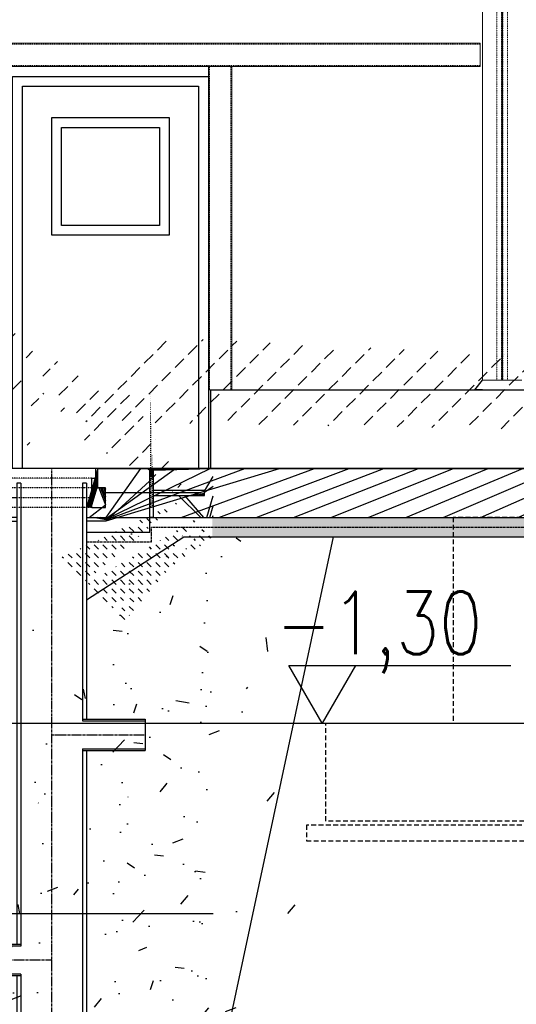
# Model space of a CAD drawing. Header units: centimetres. Extents: x 657501712 to 657529232, y 555122765 to 555182979.
# Tile 38 of 78: x 657505366 to 657505619, y 555123523 to 555124026. Entities that reach past the tile are written whole.
import ezdxf

# ---------------------------------------------------------------- set-up
doc = ezdxf.new("R2010")
doc.units = ezdxf.units.CM
doc.header["$LTSCALE"] = 0.1
for name, pattern in [('ZKZOK_PW_06_00_300$0$CENTER', [2, 1.25, -0.25, 0.25, -0.25]), ('ZKZOK_PW_06_00_300$0$DASHED', [0.75, 0.5, -0.25]), ('ZKZOK_PW_06_00_300$0$HIDDEN', [0.375, 0.25, -0.125]), ('ZKZOK_PW_06_00_300$0$STRICHLINIE', [0.75, 0.5, -0.25]), ('ZKZOK_PW_06_00_300$0$Ukryty', [7.143750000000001, 4.7625, -2.38125])]:
    doc.linetypes.add(name, pattern=pattern)
for name, color, linetype in [('xrefs', 7, 'Continuous'), ('ZKZOK_PW_06_00_300$0$A_GB_100T', 2, 'Continuous'), ('ZKZOK_PW_06_00_300$0$A_GB_101T', 1, 'Continuous'), ('ZKZOK_PW_06_00_300$0$A_GB_300L', 1, 'Continuous'), ('ZKZOK_PW_06_00_300$0$A_GB_320L', 1, 'Continuous'), ('ZKZOK_PW_06_00_300$0$S_GB_101T', 1, 'Continuous'), ('ZKZOK_PW_06_00_300$0$S_GB_300H', 9, 'Continuous'), ('ZKZOK_PW_06_00_300$0$S_GB_300L', 3, 'Continuous'), ('ZKZOK_PW_06_00_300$0$S_GB_302L', 2, 'Continuous'), ('ZKZOK_PW_06_00_300$0$S_GB_303L', 3, 'Continuous'), ('ZKZOK_PW_06_00_300$0$S_GB_309H', 9, 'Continuous'), ('ZKZOK_PW_06_00_300$0$S_GB_309L', 9, 'Continuous'), ('ZKZOK_PW_06_00_300$0$S_GB_314L', 4, 'Continuous'), ('ZKZOK_PW_06_00_300$0$S_GB_409L', 9, 'Continuous')]:
    doc.layers.add(name, color=color, linetype=linetype)
for name, color, linetype, lineweight in [('ZKZOK_PW_06_00_300$0$_ukryte_', 1, 'ZKZOK_PW_06_00_300$0$Ukryty', 9), ('ZKZOK_PW_06_00_300$0$S-BEAM', 3, 'Continuous', 9), ('ZKZOK_PW_06_00_300$0$S-COLS', 1, 'Continuous', 9)]:
    doc.layers.add(name, color=color, linetype=linetype, lineweight=lineweight)
doc.styles.add('ZKZOK_PW_06_00_300$0$ROMANS', font='romans.shx', dxfattribs={"width": 0.8})

# ---------------------------------------------------------------- blocks, each defined once
blk = doc.blocks.new('ZKZOK_PW_06_00_300$0$ODPŁYW')
at = {"color": 9}
for p, q in [((-875.8156171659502, 3893.845366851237), (-875.8156171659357, 3993.845366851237)), ((-875.8156171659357, 3993.845366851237), (-855.8156171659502, 3993.845366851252)), ((-855.8156171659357, 3893.845366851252), (-855.8156171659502, 3993.845366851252)), ((-975.9638574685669, 3893.845366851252), (-244.5728760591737, 3893.845366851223)), ((-975.9638574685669, 3893.845366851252), (-975.9638574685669, 3733.845366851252)), ((-975.9638574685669, 3884.745366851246), (-244.5728760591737, 3884.745366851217)), ((-255.5728760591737, 3893.845366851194), (-255.1705124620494, 3733.842165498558)), ((-975.9638574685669, 3742.945366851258), (-244.5728760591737, 3742.945366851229)), ((-975.9638574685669, 3733.845366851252), (-244.5728760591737, 3733.845366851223)), ((-875.8156171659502, 3733.845366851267), (-875.8156171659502, 3633.845366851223)), ((-855.8156171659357, 3733.845366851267), (-855.8156171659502, 3633.845366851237)), ((-875.8156171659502, 3633.845366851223), (-855.8156171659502, 3633.845366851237)), ((153.9361425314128, 709.7133022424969), (74.46249018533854, 3411.235558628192)), ((235.3925007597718, 3415.967547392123), (75.46249018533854, 3411.235558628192)), ((163.0361425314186, 710.6000000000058), (83.55835192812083, 3411.509965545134)), ((304.8361425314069, 710.6000000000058), (225.2966316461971, 3415.69338490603)), ((313.9361425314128, 710.6000000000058), (234.3925007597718, 3415.967547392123)), ((153.9361425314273, 370.3999999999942), (153.9361425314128, 710.6000000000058)), ((163.0361425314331, 370.3999999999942), (163.0361425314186, 710.6000000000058)), ((304.8361425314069, 370.3999999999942), (304.8361425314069, 710.6000000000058)), ((313.9361425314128, 370.3999999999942), (313.9361425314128, 710.6000000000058)), ((313.9361425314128, 690.5), (153.9361425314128, 690.5)), ((-2025.885662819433, 390.5), (-2025.885662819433, 490.5)), ((-2025.885662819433, 490.5), (-2005.885662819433, 490.5)), ((-2005.885662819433, 490.5), (-2005.885662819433, 390.5)), ((748.6989203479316, 463.0999999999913), (748.6989203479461, -37.10000000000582)), ((768.6989203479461, 463.0999999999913), (748.6989203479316, 463.0999999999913)), ((768.6989203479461, 463.0999999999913), (768.6989203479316, -37.10000000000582)), ((-2225.96385746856, 438.0000000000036), (-2275.96385746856, 438.0000000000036)), ((-2225.96385746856, 438.0000000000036), (-2225.96385746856, 418.0000000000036)), ((-2075.96385746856, 418.0000000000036), (-2225.96385746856, 418.0000000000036)), ((-2125.96385746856, 390.5000000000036), (-2125.96385746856, 410.6000000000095)), ((-2200.885662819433, 390.5), (153.9361425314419, 390.5000000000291)), ((-2200.885662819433, 370.3999999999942), (-2200.885662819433, 390.5)), ((-2200.885662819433, 370.3999999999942), (163.0361425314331, 370.3999999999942)), ((304.8361425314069, 370.4000000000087), (748.6989203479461, 370.3999999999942)), ((313.9361425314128, 390.5), (748.6989203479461, 390.4999999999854)), ((-2200.885662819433, 55.59999999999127), (-986.863857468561, 55.60000000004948)), ((-2200.885662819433, 35.5), (-2200.885662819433, 55.59999999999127)), ((-995.9638574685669, 55.60000000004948), (-995.9638574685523, -264.4999999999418)), ((-986.863857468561, 55.60000000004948), (-986.8638574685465, -264.4999999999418)), ((-845.0638574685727, 55.60000000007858), (748.6989203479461, 55.60000000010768)), ((-845.0638574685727, 55.60000000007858), (-845.0638574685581, -264.4999999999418)), ((-835.9638574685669, 55.60000000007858), (-835.9638574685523, -264.4999999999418)), ((-2075.96385746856, 8.000000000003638), (-2225.96385746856, 8.000000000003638)), ((-2225.96385746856, 8.000000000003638), (-2225.96385746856, -11.99999999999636)), ((-2200.885662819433, 35.5), (-996.9638574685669, 35.5000000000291)), ((-2025.885662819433, 35.5), (-2025.885662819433, -64.5)), ((-2005.885662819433, -64.5), (-2005.885662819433, 35.5)), ((-835.9638574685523, 35.50000000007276), (748.6989203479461, 35.5)), ((-2225.96385746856, -11.99999999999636), (-2275.96385746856, -11.99999999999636)), ((768.6989203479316, -37.10000000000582), (748.6989203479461, -37.10000000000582)), ((-2025.885662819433, -64.5), (-2005.885662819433, -64.5)), ((-995.9638574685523, -264.4999999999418), (-835.9638574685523, -264.4999999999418))]:
    blk.add_line(p, q, dxfattribs=at)
at = {"color": 9, "linetype": 'ZKZOK_PW_06_00_300$0$CENTER', "ltscale": 100}
for p, q in [((-244.5728760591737, 3812.972879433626), (-1081.919623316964, 3812.972879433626)), ((154.5011887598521, 3417.844726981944), (233.9361425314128, 710.6000000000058)), ((233.9361425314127, 213), (233.9361425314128, 710.6000000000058)), ((748.6989203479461, 213), (-2277.130012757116, 213)), ((-915.9638574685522, 213), (-915.9638574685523, -264.4999999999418))]:
    blk.add_line(p, q, dxfattribs=at)
at = {"color": 9, "linetype": 'ZKZOK_PW_06_00_300$0$STRICHLINIE'}
for p, q in [((-2225.96385746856, 8.000000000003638), (-2225.96385746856, 418.0000000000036)), ((-2175.96385746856, 8.000000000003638), (-2175.96385746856, 418.0000000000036)), ((-2125.96385746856, 8.000000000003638), (-2125.96385746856, 418.0000000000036)), ((-2075.96385746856, 8.000000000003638), (-2075.96385746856, 418.0000000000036))]:
    blk.add_line(p, q, dxfattribs=at)
at = {"color": 9}
for points in [[(-2175.96385746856, 418.0000000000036), (-2175.96385746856, 488.0000000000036), (-2075.96385746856, 488.0000000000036), (-2075.96385746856, 418.0000000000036)], [(-2175.96385746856, 8.000000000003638), (-2175.96385746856, -21.99999999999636), (-2275.96385746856, -21.99999999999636), (-2275.96385746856, 448.0000000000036), (-2175.96385746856, 448.0000000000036), (-2175.96385746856, 418.0000000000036)], [(-2075.96385746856, 8.000000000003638), (-2075.96385746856, -61.99999999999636), (-2175.96385746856, -61.99999999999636), (-2175.96385746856, 8.000000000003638)]]:
    blk.add_lwpolyline(points, dxfattribs=at)
for centre, radius, start, end in [((-246.4775375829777, 3414.943106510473), 469.8060518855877, 359.8627413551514, 89.77109634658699), ((-246.4775146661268, 3414.943257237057), 478.9058970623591, 359.8686494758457, 89.7721305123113), ((-246.4781079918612, 3414.93936363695), 318.9098970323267, 359.715842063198, 89.74531048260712), ((-246.4780587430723, 3414.939686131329), 328.0095656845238, 359.7285134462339, 89.74754023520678)]:
    blk.add_arc(centre, radius, start, end, dxfattribs=at)
at = {"color": 9, "linetype": 'ZKZOK_PW_06_00_300$0$CENTER', "ltscale": 100}
blk.add_arc((-246.4777519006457, 3414.941698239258), 398.9074985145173, 359.8075122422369, 89.76141807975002, dxfattribs=at)
blk = doc.blocks.new('wer')
at = {"layer": 'ZKZOK_PW_06_00_300$0$S_GB_300H'}
h = blk.add_hatch(dxfattribs=at)
h.set_pattern_fill('HONEY', color=251, scale=2, angle=-2.067360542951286e-14, style=0)
h.set_pattern_definition([(360, (-14761.81440925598, -8951.296025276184), (9.525000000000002, 5.499261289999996), [6.35, -12.7]), (120, (-14761.81440925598, -8951.296025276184), (-9.52499997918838, 5.499261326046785), [6.349999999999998, -12.7]), (59.99999999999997, (-14761.81440925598, -8951.296025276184), (2.081162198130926e-08, 10.99852261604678), [-12.7, 6.35])])
h.paths.add_polyline_path([(-22999.94203853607, -249.9999980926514), (-22979.94203948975, -249.9999980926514), (-22979.94203853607, -39.82310581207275), (-22999.94203948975, -39.82310390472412)])
at = {"layer": 'ZKZOK_PW_06_00_300$0$S_GB_309H'}
h = blk.add_hatch(dxfattribs=at)
h.set_pattern_fill('ANSI33', color=251, scale=20, angle=360, style=0)
h.set_pattern_definition([(44.99999999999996, (-606824.3806915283, -65723.45135498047), (-89.80256121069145, 89.80256121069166), []), (44.99999999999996, (-606734.5780916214, -65723.45135498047), (-89.80256121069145, 89.80256121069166), [63.50000000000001, -31.75])])
edge = h.paths.add_edge_path()
edge.add_line((-23103.30709648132, 1.9073486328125e-06), (-23265.0649305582, 2.026557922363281e-06))
edge.add_line((-23265.06493186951, 1.9073486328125e-06), (-23265.06493163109, -99.99999809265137))
edge.add_line((-23265.06493186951, -99.99999809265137), (-23225.06493198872, -99.99999845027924))
edge.add_line((-23225.06493186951, -99.99999809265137), (-23225.06493067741, -199.9999979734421))
edge.add_line((-23225.06492996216, -199.9999980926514), (-23295.06492948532, -199.9999974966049))
edge.add_line((-23295.06492805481, -199.9999980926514), (-23322.56492900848, -199.9999983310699))
edge.add_line((-23322.56492996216, -199.9999980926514), (-23322.56493008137, -250.0781917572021))
edge.add_line((-23322.56492996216, -250.0781908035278), (-23222.56492984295, -250.0781915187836))
edge.add_line((-23222.56492996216, -250.0781927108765), (-23222.56492912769, -270.078192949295))
edge.add_line((-23222.56492996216, -270.0781927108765), (-23322.56492984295, -270.0781939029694))
edge.add_line((-23322.56492900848, -270.0781946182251), (-23322.5649305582, -249.9997186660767))
edge.add_line((-23322.56492996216, -249.9997177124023), (-22892.74825811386, -249.9997169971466))
edge.add_arc((-22412.26593875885, 368.3499422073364), 783.0833674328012, 208.059230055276, 232.1513698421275, ccw=False)
h.paths.add_polyline_path([(-22427.27884292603, -136.9887800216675), (-22427.02197742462, -137.5868120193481), (-22426.73916625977, -138.2125520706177)], flags=16)
h.paths.add_polyline_path([(-22421.76700592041, -55.35745906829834), (-22422.06264209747, -55.98317050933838), (-22421.45354175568, -54.71677303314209)], flags=16)
h.paths.add_polyline_path([(-22422.96314811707, -57.88909244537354), (-22423.24772644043, -58.51469421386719), (-22422.6607875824, -57.24914646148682)], flags=16)
h.paths.add_polyline_path([(-22420.52756595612, -52.82419300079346), (-22420.83373451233, -53.44996547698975), (-22420.20346832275, -52.18275833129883)], flags=16)
h.paths.add_polyline_path([(-22424.11398220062, -60.41901969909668), (-22424.3869934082, -61.04446697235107), (-22423.82321166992, -59.77980613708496)], flags=16)
h.paths.add_polyline_path([(-22419.24681282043, -50.289381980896), (-22419.56299495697, -50.91515827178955), (-22418.91256046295, -49.64717674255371)], flags=16)
h.paths.add_polyline_path([(-22425.21752357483, -62.94715785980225), (-22425.47845172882, -63.57240772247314), (-22424.93882369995, -62.30867195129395)], flags=16)
h.paths.add_polyline_path([(-22417.92674064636, -47.75310325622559), (-22418.25241374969, -48.37882328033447), (-22417.58280467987, -47.11010932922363)], flags=16)
h.paths.add_polyline_path([(-22426.27177810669, -65.47342777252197), (-22426.52010726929, -66.09843730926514), (-22426.00562953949, -64.83566570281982)], flags=16)
h.paths.add_polyline_path([(-22416.56935310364, -45.21544361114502), (-22416.90398216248, -45.84103870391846), (-22416.21619796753, -44.57162761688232)], flags=16)
h.paths.add_polyline_path([(-22427.27474784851, -67.99775218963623), (-22427.50997161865, -68.62248516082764), (-22427.02163982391, -67.36071395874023)], flags=16)
h.paths.add_polyline_path([(-22415.17664337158, -42.67648601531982), (-22415.51969718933, -43.30188465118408), (-22414.81472969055, -42.03181171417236)], flags=16)
h.paths.add_polyline_path([(-22428.22444248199, -70.52005195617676), (-22428.44605064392, -71.14447402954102), (-22427.9848575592, -69.8837423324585)], flags=16)
h.paths.add_polyline_path([(-22413.75061416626, -40.13631916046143), (-22414.10154628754, -40.76142978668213), (-22413.38039302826, -39.49073791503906)], flags=16)
h.paths.add_polyline_path([(-22429.11886787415, -73.04024982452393), (-22429.32635307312, -73.66432285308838), (-22428.89330101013, -72.40467071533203)], flags=16)
h.paths.add_polyline_path([(-22412.29326248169, -37.59503269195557), (-22412.65152359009, -38.21975231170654), (-22411.9151802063, -36.94848346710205)], flags=16)
h.paths.add_polyline_path([(-22429.95603275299, -75.55826568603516), (-22430.14888763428, -76.18196296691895), (-22429.74496746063, -74.92342472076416)], flags=16)
h.paths.add_polyline_path([(-22410.80659580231, -35.05271911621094), (-22411.17161655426, -35.67693519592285), (-22410.42108440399, -34.40511989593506)], flags=16)
h.paths.add_polyline_path([(-22430.73393821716, -78.07402420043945), (-22430.91165924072, -78.69731044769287), (-22430.53786849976, -77.43992710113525)], flags=16)
h.paths.add_polyline_path([(-22409.29262161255, -32.50948047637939), (-22409.66382598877, -33.13304424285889), (-22408.90009307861, -31.86072254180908)], flags=16)
h.paths.add_polyline_path([(-22431.45060157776, -80.58744430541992), (-22431.61267948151, -81.21029281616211), (-22431.2700138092, -79.95410251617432)], flags=16)
h.paths.add_polyline_path([(-22407.7533493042, -29.96542263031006), (-22408.13013648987, -30.58816432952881), (-22407.35420227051, -29.31537532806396)], flags=16)
h.paths.add_polyline_path([(-22432.10402297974, -83.09845733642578), (-22432.24995326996, -83.72083473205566), (-22431.93941116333, -82.46587467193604)], flags=16)
h.paths.add_polyline_path([(-22406.19080162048, -27.42066669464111), (-22406.57254219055, -28.04236793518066), (-22405.78540420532, -26.76915073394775)], flags=16)
h.paths.add_polyline_path([(-22432.69220924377, -85.6069746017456), (-22432.82149124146, -86.22885513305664), (-22432.54406547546, -84.97516536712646)], flags=16)
h.paths.add_polyline_path([(-22404.60701370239, -24.87535190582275), (-22404.99303817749, -25.4957332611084), (-22404.19569206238, -24.22212409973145)], flags=16)
h.paths.add_polyline_path([(-22433.21317005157, -88.11292934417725), (-22433.325299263, -88.73428344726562), (-22433.08198642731, -87.48189926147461)], flags=16)
h.paths.add_polyline_path([(-22403.00402927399, -22.3296365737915), (-22403.39361190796, -22.94833469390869), (-22402.58705043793, -21.67437362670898)], flags=16)
h.paths.add_polyline_path([(-22433.66491317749, -90.61623573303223), (-22433.7593870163, -91.23704242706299), (-22433.55118370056, -89.9860029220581)], flags=16)
h.paths.add_polyline_path([(-22401.38393688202, -19.7837381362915), (-22401.77625656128, -20.40024757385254), (-22400.96147918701, -19.12597179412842)], flags=16)
h.paths.add_polyline_path([(-22434.04544830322, -93.11682510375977), (-22434.12176132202, -93.73705196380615), (-22433.94966125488, -92.48739337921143)], flags=16)
h.paths.add_polyline_path([(-22399.74886894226, -17.23794364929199), (-22400.14296531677, -17.85155296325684), (-22399.32096862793, -16.57699966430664)], flags=16)
h.paths.add_polyline_path([(-22434.35277938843, -95.61461448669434), (-22434.41043186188, -96.23423862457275), (-22434.27543258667, -94.9860029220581)], flags=16)
h.paths.add_polyline_path([(-22398.10105323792, -14.69269466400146), (-22398.49573135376, -15.30232238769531), (-22397.66750907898, -14.02753162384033)], flags=16)
h.paths.add_polyline_path([(-22434.58491325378, -98.10952949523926), (-22434.62340354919, -98.72852611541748), (-22434.52650356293, -97.48174953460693)], flags=16)
h.paths.add_polyline_path([(-22396.44293212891, -12.14873695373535), (-22396.83654594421, -12.75263595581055), (-22396.00309181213, -11.47764492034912)], flags=16)
h.paths.add_polyline_path([(-22434.73986053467, -100.601490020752), (-22434.75868606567, -101.2198352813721), (-22434.70087814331, -99.97455596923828)], flags=16)
h.paths.add_polyline_path([(-22394.77740859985, -9.607527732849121), (-22395.16739749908, -10.20256328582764), (-22394.32971191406, -8.927410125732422)], flags=16)
h.paths.add_polyline_path([(-22434.81562805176, -103.0904264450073), (-22434.81428527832, -103.7080936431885), (-22434.79656982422, -102.4643516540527)], flags=16)
h.paths.add_polyline_path([(-22393.10872364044, -7.072544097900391), (-22393.49028301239, -7.652190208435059), (-22392.64935874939, -6.376913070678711)], flags=16)
h.paths.add_polyline_path([(-22434.81022548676, -105.5762557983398), (-22434.78821372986, -106.1932229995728), (-22434.81158447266, -104.9510555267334)], flags=16)
h.paths.add_polyline_path([(-22388.4312915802, 1.9073486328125e-06), (-22389.27570915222, -1.275419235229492), (-22388.4310503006, 0)], flags=17)
h.paths.add_polyline_path([(-22434.72165679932, -108.0589046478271), (-22434.67847728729, -108.6751489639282), (-22434.7439289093, -107.4345903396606)], flags=16)
edge = h.paths.add_edge_path()
edge.add_line((-13270.02554130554, -249.9997148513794), (-13270.02554154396, -3.266334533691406e-05))
edge.add_line((-13270.02554130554, -3.24249267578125e-05), (-23103.30709671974, 3.337860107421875e-06))
edge.add_arc((-22412.266289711, 368.3496952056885), 783.0829414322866, 208.059226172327, 232.1513782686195)
edge.add_line((-22892.74825763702, -249.9996976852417), (-13270.02554106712, -249.9997153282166))
h.paths.add_polyline_path([(-22434.54792976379, -110.5382947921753), (-22434.4830827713, -111.1537914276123), (-22434.59161090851, -109.9148826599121)], flags=16)
h.paths.add_polyline_path([(-22414.6633939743, -161.4410810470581), (-22414.34761047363, -162.0035629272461), (-22413.28552246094, -163.8889532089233), (-22413.97495174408, -162.6648359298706)], flags=16)
h.paths.add_polyline_path([(-22434.28705787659, -113.0143518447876), (-22434.20003700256, -113.629075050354), (-22434.35264205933, -112.3918581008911)], flags=16)
h.paths.add_polyline_path([(-22416.03486061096, -158.9945192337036), (-22415.73959541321, -159.5241107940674), (-22415.35023593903, -160.2176542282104)], flags=16)
h.paths.add_polyline_path([(-22433.93704032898, -115.4869937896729), (-22433.8273525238, -116.1009292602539), (-22434.02502632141, -114.8654346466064)], flags=16)
h.paths.add_polyline_path([(-22417.39500999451, -156.5489892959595), (-22417.08724403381, -157.1069564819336), (-22416.71665763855, -157.7716426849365)], flags=16)
h.paths.add_polyline_path([(-22433.49668502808, -117.9517154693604), (-22433.36303710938, -118.5692682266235), (-22433.60677146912, -117.3355417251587)], flags=16)
h.paths.add_polyline_path([(-22418.73892688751, -154.1042165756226), (-22418.42821502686, -154.6758432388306), (-22418.06930446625, -155.3265256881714)], flags=16)
h.paths.add_polyline_path([(-22432.96469688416, -120.4099645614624), (-22432.80694580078, -121.0341196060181), (-22433.09623908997, -119.8021173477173)], flags=16)
h.paths.add_polyline_path([(-22420.06169319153, -151.6599245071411), (-22419.75245857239, -152.2396059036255), (-22419.40326023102, -152.8820266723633)], flags=16)
h.paths.add_polyline_path([(-22432.34248161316, -122.871826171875), (-22432.16333961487, -123.4957189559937), (-22432.49577522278, -122.2653074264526)], flags=16)
h.paths.add_polyline_path([(-22421.35839176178, -149.2158346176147), (-22421.05342483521, -149.8008680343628), (-22420.71360969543, -150.4378709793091)], flags=16)
h.paths.add_polyline_path([(-22431.63647651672, -125.3305797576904), (-22431.43713283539, -125.9543447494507), (-22431.81025218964, -124.7253866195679)], flags=16)
h.paths.add_polyline_path([(-22422.62411117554, -146.7716732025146), (-22422.32551860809, -147.3605661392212), (-22421.99542999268, -147.9937791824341)], flags=16)
h.paths.add_polyline_path([(-22430.85160541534, -127.7864923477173), (-22430.63323974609, -128.4102735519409), (-22431.04458808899, -127.1826295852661)], flags=16)
h.paths.add_polyline_path([(-22423.85392951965, -144.3271636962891), (-22423.56348228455, -144.919020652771), (-22423.24381637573, -145.5494785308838)], flags=16)
h.paths.add_polyline_path([(-22429.99278640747, -130.2398233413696), (-22429.75658321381, -130.8637847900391), (-22430.20370292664, -129.6373147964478)], flags=16)
h.paths.add_polyline_path([(-22425.04293632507, -141.8820295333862), (-22424.76222801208, -142.4762773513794), (-22424.45384216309, -143.1046934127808)], flags=16)
h.paths.add_polyline_path([(-22429.06495475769, -132.6908206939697), (-22428.81207466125, -133.3151502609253), (-22429.29250144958, -132.0897178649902)], flags=16)
h.paths.add_polyline_path([(-22426.18621253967, -139.4359951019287), (-22425.91671943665, -140.0322608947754), (-22425.6205997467, -140.6591415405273)], flags=16)
h.paths.add_polyline_path([(-22428.3159122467, -134.540114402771), (-22428.07304000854, -135.1397399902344), (-22427.80463123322, -135.7646465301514)], flags=16)
h = blk.add_hatch(dxfattribs=at)
h.set_pattern_fill('ANSI33', color=251, scale=20, angle=360, style=0)
h.set_pattern_definition([(44.99999999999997, (-606824.3806915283, -65723.45135498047), (-89.80256121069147, 89.80256121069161), []), (44.99999999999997, (-606734.5780916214, -65723.45135498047), (-89.80256121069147, 89.80256121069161), [63.5, -31.75])])
h.paths.add_polyline_path([(-22427.27884197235, -136.9887809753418), (-22427.02197647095, -137.5868129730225), (-22426.73916625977, -138.2125520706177)])
h.paths.add_polyline_path([(-22421.76700592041, -55.35745716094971), (-22422.06264209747, -55.98316955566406), (-22421.45354175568, -54.71677303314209)])
h.paths.add_polyline_path([(-22422.96314620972, -57.88909244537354), (-22423.24772548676, -58.5146951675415), (-22422.66078662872, -57.24914836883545)])
h.paths.add_polyline_path([(-22420.52756309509, -52.82419204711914), (-22420.83373451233, -53.44996547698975), (-22420.20346832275, -52.18275833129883)])
h.paths.add_polyline_path([(-22424.11398220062, -60.41901874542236), (-22424.3869934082, -61.04446697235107), (-22423.82321071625, -59.77980613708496)])
h.paths.add_polyline_path([(-22419.24680995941, -50.28938102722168), (-22419.5629940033, -50.91515827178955), (-22418.91255950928, -49.64717674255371)])
h.paths.add_polyline_path([(-22425.21752357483, -62.94715785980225), (-22425.47845077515, -63.57240676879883), (-22424.9388217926, -62.30867099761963)])
h.paths.add_polyline_path([(-22417.92673969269, -47.75310325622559), (-22418.25241279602, -48.37882328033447), (-22417.5828037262, -47.11010932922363)])
h.paths.add_polyline_path([(-22426.27177619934, -65.47342777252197), (-22426.52010726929, -66.09843921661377), (-22426.00562858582, -64.83566570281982)])
h.paths.add_polyline_path([(-22416.56935119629, -45.21544361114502), (-22416.90398216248, -45.84103965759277), (-22416.21619796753, -44.57162857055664)])
h.paths.add_polyline_path([(-22427.27474594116, -67.99775218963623), (-22427.50997161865, -68.62248516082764), (-22427.02163696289, -67.36071491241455)])
h.paths.add_polyline_path([(-22415.17664337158, -42.67648601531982), (-22415.51969528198, -43.30188465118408), (-22414.8147277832, -42.03181266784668)])
h.paths.add_polyline_path([(-22428.22444152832, -70.52005195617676), (-22428.44605064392, -71.14447402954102), (-22427.9848575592, -69.8837423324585)])
h.paths.add_polyline_path([(-22413.75061321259, -40.13631916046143), (-22414.10154533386, -40.76142978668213), (-22413.38039207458, -39.49073886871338)])
h.paths.add_polyline_path([(-22429.1188659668, -73.04024982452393), (-22429.32635307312, -73.66432476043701), (-22428.89329910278, -72.40467071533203)])
h.paths.add_polyline_path([(-22412.29326248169, -37.59503173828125), (-22412.65152168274, -38.21975421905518), (-22411.91517829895, -36.94848346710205)])
h.paths.add_polyline_path([(-22429.95603179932, -75.55826473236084), (-22430.14888763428, -76.18196296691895), (-22429.74496555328, -74.92342472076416)])
h.paths.add_polyline_path([(-22410.80659580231, -35.05271816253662), (-22411.17161655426, -35.67693424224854), (-22410.42108249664, -34.40511798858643)])
h.paths.add_polyline_path([(-22430.73393821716, -78.07402420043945), (-22430.91165924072, -78.69731044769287), (-22430.53786849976, -77.43992710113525)])
h.paths.add_polyline_path([(-22409.29262065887, -32.50948047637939), (-22409.66382598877, -33.13304424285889), (-22408.90009212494, -31.8607234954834)])
h.paths.add_polyline_path([(-22431.45059967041, -80.58744525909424), (-22431.61267852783, -81.21029281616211), (-22431.2700138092, -79.95410251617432)])
h.paths.add_polyline_path([(-22407.7533493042, -29.96542263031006), (-22408.13013648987, -30.58816337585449), (-22407.35420227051, -29.31537628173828)])
h.paths.add_polyline_path([(-22432.10402107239, -83.09845733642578), (-22432.24995326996, -83.72083473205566), (-22431.93940925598, -82.46587467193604)])
h.paths.add_polyline_path([(-22406.19080162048, -27.42066669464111), (-22406.57254219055, -28.04236793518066), (-22405.78540420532, -26.76915073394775)])
h.paths.add_polyline_path([(-22432.69220733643, -85.60697555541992), (-22432.82149028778, -86.22885608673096), (-22432.54406356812, -84.97516441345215)])
h.paths.add_polyline_path([(-22404.60701179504, -24.87535190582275), (-22404.99303722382, -25.4957332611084), (-22404.19569015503, -24.22212409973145)])
h.paths.add_polyline_path([(-22433.21317005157, -88.11292934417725), (-22433.32529830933, -88.73428344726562), (-22433.08198547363, -87.48189926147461)])
h.paths.add_polyline_path([(-22403.00402927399, -22.3296365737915), (-22403.39361095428, -22.94833469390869), (-22402.58705043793, -21.67437362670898)])
h.paths.add_polyline_path([(-22433.66491317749, -90.61623668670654), (-22433.75938606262, -91.23704242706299), (-22433.55118179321, -89.9860029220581)])
h.paths.add_polyline_path([(-22401.38393688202, -19.7837381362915), (-22401.77625656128, -20.40024852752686), (-22400.96147823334, -19.12597179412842)])
h.paths.add_polyline_path([(-22434.04544734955, -93.11682510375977), (-22434.12176132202, -93.73705196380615), (-22433.94966125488, -92.48739528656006)])
h.paths.add_polyline_path([(-22399.74886703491, -17.23794364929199), (-22400.14296531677, -17.85155296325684), (-22399.32096767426, -16.57699966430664)])
h.paths.add_polyline_path([(-22434.35277843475, -95.61461353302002), (-22434.41042900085, -96.23423862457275), (-22434.27543258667, -94.9860029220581)])
h.paths.add_polyline_path([(-22398.10105228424, -14.69269466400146), (-22398.49573135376, -15.30232238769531), (-22397.66750717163, -14.02753162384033)])
h.paths.add_polyline_path([(-22434.58491325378, -98.10952949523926), (-22434.62340164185, -98.72852611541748), (-22434.52650260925, -97.48174953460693)])
h.paths.add_polyline_path([(-22396.44293117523, -12.14873695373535), (-22396.83654403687, -12.75263595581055), (-22396.00309085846, -11.47764301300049)])
h.paths.add_polyline_path([(-22434.73986053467, -100.6014909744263), (-22434.75868415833, -101.2198352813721), (-22434.70087814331, -99.9745569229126)])
h.paths.add_polyline_path([(-22394.7774066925, -9.607527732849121), (-22395.16739749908, -10.20256423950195), (-22394.32971000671, -8.927411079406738)])
h.paths.add_polyline_path([(-22434.81562805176, -103.0904264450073), (-22434.81428527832, -103.7080936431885), (-22434.79656982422, -102.4643516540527)])
h.paths.add_polyline_path([(-22393.10872268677, -7.072544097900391), (-22393.49028205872, -7.652190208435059), (-22392.64935874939, -6.376913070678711)])
h.paths.add_polyline_path([(-22434.81022453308, -105.5762557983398), (-22434.78821372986, -106.1932229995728), (-22434.81158256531, -104.9510545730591)])
h.paths.add_polyline_path([(-22388.43129062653, 1.9073486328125e-06), (-22389.2757062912, -1.275419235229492), (-22388.43104934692, 1.9073486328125e-06)])
h.paths.add_polyline_path([(-22434.72165679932, -108.0589046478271), (-22434.67847633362, -108.6751489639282), (-22434.74392795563, -107.4345903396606)])
h.paths.add_polyline_path([(-22434.54792976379, -110.5382947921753), (-22434.48308181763, -111.1537914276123), (-22434.59161090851, -109.9148836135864)])
h.paths.add_polyline_path([(-22414.66339111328, -161.4410810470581), (-22414.34761047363, -162.0035629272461), (-22413.28552150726, -163.8889532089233), (-22413.97495079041, -162.6648359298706)])
h.paths.add_polyline_path([(-22434.28705501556, -113.0143518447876), (-22434.20003700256, -113.6290769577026), (-22434.35264015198, -112.3918581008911)])
h.paths.add_polyline_path([(-22416.03486061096, -158.9945192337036), (-22415.73959350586, -159.5241117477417), (-22415.35023498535, -160.2176542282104)])
h.paths.add_polyline_path([(-22433.93704032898, -115.4869937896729), (-22433.82735157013, -116.1009292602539), (-22434.02502441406, -114.8654356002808)])
h.paths.add_polyline_path([(-22417.39500999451, -156.5489892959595), (-22417.08724308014, -157.1069564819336), (-22416.71665763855, -157.7716426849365)])
h.paths.add_polyline_path([(-22433.49668312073, -117.9517154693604), (-22433.36303710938, -118.5692682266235), (-22433.60677051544, -117.3355417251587)])
h.paths.add_polyline_path([(-22418.73892593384, -154.1042165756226), (-22418.42821407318, -154.6758413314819), (-22418.06930446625, -155.3265256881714)])
h.paths.add_polyline_path([(-22432.96469593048, -120.4099645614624), (-22432.80694580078, -121.0341196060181), (-22433.09623908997, -119.8021173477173)])
h.paths.add_polyline_path([(-22420.06169319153, -151.6599245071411), (-22419.75245666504, -152.2396059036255), (-22419.40325927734, -152.882025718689)])
h.paths.add_polyline_path([(-22432.34248161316, -122.871826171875), (-22432.16333961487, -123.4957189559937), (-22432.49577522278, -122.2653074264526)])
h.paths.add_polyline_path([(-22421.35839176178, -149.2158346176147), (-22421.05342292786, -149.8008670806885), (-22420.71360778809, -150.4378709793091)])
h.paths.add_polyline_path([(-22431.63647651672, -125.3305797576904), (-22431.43713188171, -125.9543447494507), (-22431.81025123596, -124.7253866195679)])
h.paths.add_polyline_path([(-22422.62411022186, -146.7716732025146), (-22422.32551574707, -147.3605661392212), (-22421.99542999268, -147.9937791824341)])
h.paths.add_polyline_path([(-22430.85160446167, -127.7864923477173), (-22430.63323974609, -128.4102754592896), (-22431.04458808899, -127.1826295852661)])
h.paths.add_polyline_path([(-22423.85392951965, -144.3271636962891), (-22423.56348419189, -144.919020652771), (-22423.24381446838, -145.5494794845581)])
h.paths.add_polyline_path([(-22429.99278640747, -130.239821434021), (-22429.75658321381, -130.8637847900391), (-22430.20370101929, -129.6373157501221)])
h.paths.add_polyline_path([(-22425.04293632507, -141.8820295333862), (-22424.76222610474, -142.476279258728), (-22424.45384025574, -143.1046934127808)])
h.paths.add_polyline_path([(-22429.06495285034, -132.6908206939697), (-22428.81207466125, -133.3151502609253), (-22429.29250144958, -132.0897178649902)])
h.paths.add_polyline_path([(-22426.186211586, -139.4359941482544), (-22425.91671943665, -140.0322608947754), (-22425.62059783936, -140.6591415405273)])
h.paths.add_polyline_path([(-22428.3159122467, -134.540114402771), (-22428.0730381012, -135.1397399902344), (-22427.80462932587, -135.7646465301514)])
edge = h.paths.add_edge_path()
edge.add_line((-22999.94203853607, -324.9999980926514), (-22999.94203877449, -145.7742630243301))
edge.add_arc((-23530.57829666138, -108.3134813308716), 531.9569050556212, 355.9618482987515, 371.7483329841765)
edge.add_line((-23009.76514625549, 1.9073486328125e-06), (-23265.06492972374, 2.145767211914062e-06))
edge.add_line((-23265.06492900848, 1.9073486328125e-06), (-23265.06492877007, -99.99999809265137))
edge.add_line((-23265.06492996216, -99.99999809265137), (-23225.06493008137, -99.99999845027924))
edge.add_line((-23225.06492900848, -99.99999809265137), (-23225.06492877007, -199.9999980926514))
edge.add_line((-23225.06492996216, -199.9999980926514), (-23322.56492960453, -199.9999976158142))
edge.add_line((-23322.56492900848, -199.9999980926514), (-23322.56492900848, -250.0781927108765))
edge.add_line((-23322.56492900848, -250.0781917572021), (-23222.56492900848, -250.0781915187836))
edge.add_line((-23222.56492900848, -250.0781917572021), (-23222.56492912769, -270.07819211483))
edge.add_line((-23222.56492996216, -270.0781927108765), (-23322.56492996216, -270.078192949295))
edge.add_line((-23322.56492900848, -270.0781927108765), (-23322.5649292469, -324.9999983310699))
edge.add_line((-23322.56492996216, -324.9999980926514), (-22999.94203925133, -324.9999980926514))
h = blk.add_hatch(dxfattribs=at)
h.set_pattern_fill('ANSI33', color=251, scale=20, angle=360, style=0)
h.set_pattern_definition([(44.99999999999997, (-23588.13123035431, -1093.738730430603), (-89.80256121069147, 89.80256121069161), []), (44.99999999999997, (-23498.32863044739, -1093.738730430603), (-89.80256121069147, 89.80256121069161), [63.5, -31.75])])
h.paths.add_polyline_path([(-22675.89392566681, 1.9073486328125e-06), (-22970.11893177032, 1.9073486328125e-06), (-22979.94203853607, -9.823103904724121), (-22979.94203948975, -67.37777042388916, -0.01281049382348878), (-22915.68715858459, -111.5500011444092), (-22719.94103336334, -111.5499973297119), (-22719.94103431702, -138.4500007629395), (-22879.75474739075, -138.4499979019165, -0.02802263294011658), (-22750.86339378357, -249.9999980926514), (-22675.89392471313, -249.9999980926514)])
h.paths.add_polyline_path([(-22879.75474739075, -138.4499979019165), (-22979.94203948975, -138.4499959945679), (-22979.94203948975, -249.9999980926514), (-22750.86339378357, -249.9999980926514, 0.02802263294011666)], flags=17)
h.paths.add_polyline_path([(-22979.94203948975, -67.37777042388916), (-22979.94203948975, -111.5500020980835), (-22915.68715858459, -111.5500011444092, 0.01281049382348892)], flags=17)
h = blk.add_hatch(color=251, dxfattribs=at)
h.dxf.hatch_style = 1
h.paths.add_polyline_path([(-22979.94203853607, -9.823103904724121), (-22999.94203853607, -9.823105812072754), (-22999.94203948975, -39.82310390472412), (-22979.94203853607, -39.82310581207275)])
h = blk.add_hatch(dxfattribs=at)
h.set_pattern_fill('DASH', color=251, scale=10, angle=315)
h.set_pattern_definition([(314.9999999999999, (-23588.13123035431, -1093.738730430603), (44.90128060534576, -2.664535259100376e-14), [31.75, -31.75])])
h.paths.add_polyline_path([(-23677.56492900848, -324.9999980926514), (-25049.94203853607, -324.9999980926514), (-25049.94203948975, -1299.999998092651), (-24300.00000953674, -1299.999998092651), (-23677.56492900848, -899.1253614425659)])
h.paths.add_polyline_path([(-24300.00000953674, -1299.999998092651), (-25049.94203948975, -1299.999998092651), (-25049.94203853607, -1617.72261428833), (-25049.94203853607, -1767.728212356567), (-24949.94203948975, -1718.59027671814)])
h.paths.add_polyline_path([(-22946.28664588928, -428.1510810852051), (-22999.22942733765, -324.9999980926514), (-23322.56492996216, -324.9999980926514), (-23322.56492996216, -670.4902811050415)])
edge = h.paths.add_edge_path()
edge.add_line((-22750.86339378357, -249.9999980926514), (-22979.9420388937, -249.9999978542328))
edge.add_line((-22979.94203948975, -249.9999980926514), (-22999.94203984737, -249.9999979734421))
edge.add_line((-22999.94203853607, -249.9999980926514), (-22999.94203901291, -323.6115803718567))
edge.add_line((-22999.94203853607, -323.6115808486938), (-22946.28664672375, -428.1510806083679))
edge.add_line((-22946.28664588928, -428.1510810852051), (-22824.94203853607, -349.9999980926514))
edge.add_line((-22824.94203948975, -349.9999980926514), (-22675.89392566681, -349.9999984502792))
edge.add_line((-22675.89392566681, -349.9999980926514), (-22675.89392542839, -327.963342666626))
edge.add_arc((-23809.70530700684, -1343.208206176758), 1521.923251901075, 41.84211106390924, 45.91488401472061)
edge = h.paths.add_edge_path(flags=17)
edge.add_line((-22675.89392471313, -249.9999980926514), (-22750.86339354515, -249.9999983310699))
edge.add_arc((-23809.70530700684, -1343.208206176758), 1521.923251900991, 41.84211106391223, 45.91488401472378, ccw=False)
edge.add_line((-22675.89392471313, -327.9633407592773), (-22675.89392518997, -249.9999961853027))
h = blk.add_hatch(dxfattribs=at)
h.set_pattern_fill('DASH', color=251, scale=10, angle=315.079835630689)
h.set_pattern_definition([(307.0000000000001, (-16312.64784622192, 37584.72996616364), (44.46430442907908, -6.24905045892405), [31.75, -31.75])])
h.paths.add_polyline_path([(-22679.72541427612, -249.9999885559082), (-13250.02554130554, -249.9999885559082), (-13250.02554130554, -349.999716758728), (-22679.72541427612, -349.999716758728)])
h = blk.add_hatch(dxfattribs=at)
h.set_pattern_fill('AR-CONC', color=251, scale=3, angle=-2.067360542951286e-14)
h.set_pattern_definition([(49.99999999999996, (-52378.84115791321, -1938.792616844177), (546.554006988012, -47.81725661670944), [57.15, -628.65]), (355, (-52378.84115791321, -1938.792616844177), (-105.7302642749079, 573.1705357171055), [45.72, -502.92175251]), (100.4514446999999, (-52333.29513835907, -1942.777376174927), (440.82374127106, 525.3532557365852), [48.57002639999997, -534.2707337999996]), (46.18419999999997, (-52378.84115886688, -1786.392615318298), (813.2371226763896, -126.1269837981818), [85.72499999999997, -942.9749999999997]), (96.63555760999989, (-52311.07145881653, -1796.903115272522), (712.2124021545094, 742.2783737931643), [72.85506942, -801.4068244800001]), (351.1841511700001, (-52378.84115886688, -1786.392615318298), (712.2124021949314, 742.2783737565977), [68.57990121, -754.37919576]), (20.99999999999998, (-52302.64115905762, -1824.492615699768), (454.8431738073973, -306.795594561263), [57.15000000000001, -628.6500000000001]), (326, (-52302.64115905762, -1824.492615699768), (185.4060850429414, 552.5638983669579), [45.72, -502.92]), (71.45144499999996, (-52264.73756027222, -1850.058916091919), (640.2492578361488, 245.7683066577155), [48.57002640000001, -534.2698128]), (37.49999999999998, (-52378.84115791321, -1938.792616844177), (9.265809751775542, 253.6651166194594), [0, -496.824, 0, -510.54, 0, -504.8250000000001]), (7.499999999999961, (-52378.84115791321, -1938.792616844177), (200.4589875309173, 300.5417244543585), [0, -291.0839999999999, 0, -485.394, 0, -192.405]), (327.4999999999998, (-52548.7671585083, -1938.792616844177), (406.7717855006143, -17.18623197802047), [0, -190.5, 0, -594.3600000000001, 0, -788.6700000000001]), (317.4999999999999, (-52624.96715831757, -1938.792617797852), (444.3875441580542, 76.27947309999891), [0, -247.65, 0, -394.716, 0, -560.0699999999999])])
h.paths.add_polyline_path([(-27242.54419994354, -1748.785633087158), (-31700.02553272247, -1710.276054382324), (-31700.02553272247, -2010.287250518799), (-31700.02553272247, -2060.289115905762), (-27939.67366218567, -2092.775975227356), (-26516.20861816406, -3221.265777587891), (-22675.89392471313, -3221.265777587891), (-22675.89392566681, -2358.453068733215, -0.1293892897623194), (-23322.56492900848, -2785.062788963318), (-23322.56492805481, -3024.662775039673), (-23249.96492958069, -3024.662775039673), (-23249.96492958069, -3044.662775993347), (-23750.16492843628, -3044.662775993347), (-23750.16492843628, -3024.662775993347), (-23677.56492996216, -3024.662775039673), (-23677.56492900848, -2859.384087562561), (-25907.77749633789, -2859.384087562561, -0.1550595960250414), (-26758.73363113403, -2505.020864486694, -0.3787143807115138), (-27180.9102973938, -2031.390979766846), (-27180.91029548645, -1927.600009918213, -0.03109903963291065)])
h.paths.add_polyline_path([(-23677.56492900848, -1299.999998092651), (-24300.00000953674, -1299.999998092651), (-25026.55190467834, -1767.930286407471), (-25400.02553272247, -1764.703729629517), (-25400.02553272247, -2388.61912727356), (-23996.77823257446, -2429.899997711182), (-23677.56492996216, -2429.899997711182)])
h.paths.add_polyline_path([(-23677.56492900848, -899.1253614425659), (-24300.00000953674, -1299.999998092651), (-23677.56492900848, -1299.999998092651)])
h.paths.add_polyline_path([(-22675.89392471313, -954.9708213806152), (-22946.28664588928, -428.1510810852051), (-23322.56492996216, -670.4902811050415), (-23322.56492996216, -1279.999998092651), (-23022.56492900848, -1279.999998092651), (-23022.56492900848, -1299.999998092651), (-22675.89392566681, -1299.999998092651)])
h.paths.add_polyline_path([(-22675.89392566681, -349.9999980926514), (-22824.94203948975, -349.9999980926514), (-22946.28664588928, -428.1510810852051), (-22675.89392471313, -954.9708213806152)])
h.paths.add_polyline_path([(-22675.89392566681, -1299.999998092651), (-23022.56492900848, -1299.999998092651), (-23022.56492996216, -1439.999998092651), (-23322.56492996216, -1439.999998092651), (-23322.56492900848, -2785.062788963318, 0.1293892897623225), (-22675.89392566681, -2358.453068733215)])
h.paths.add_polyline_path([(-25400.02553272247, -1764.703729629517), (-27020.91029548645, -1750.700397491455), (-27020.9102973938, -2031.061672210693, 0.4162523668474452), (-26698.21014785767, -2348.373073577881), (-26698.27092552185, -2350.427215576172), (-25400.02553272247, -2388.61912727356)], flags=17)
h.paths.add_polyline_path([(-23677.56492996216, -2589.899996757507), (-23997.66492843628, -2589.899997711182), (-26703.00291442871, -2510.357225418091), (-26702.9447479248, -2508.391322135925, -0.02920107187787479), (-26758.73363113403, -2505.020864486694, 0.1550595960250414), (-25907.77749633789, -2859.384087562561), (-23677.56492900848, -2859.384087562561)], flags=17)
at = {"layer": 'ZKZOK_PW_06_00_300$0$_ukryte_', "color": 251}
for p, q in [((-21227.52552986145, 6000.000001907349), (-21227.5255317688, 450.0002880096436)), ((-21203.27552986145, 6000.000001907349), (-21203.27553081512, 450.0002880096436)), ((-21202.07553195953, 6000.000001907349), (-21202.07553100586, 450.0002889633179)), ((-21202.07553195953, 6000.000001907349), (-21202.07553100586, 450.0002889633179)), ((-21197.97553253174, 450.0002908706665), (-21197.97553062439, 6000.000000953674)), ((-21197.97553062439, 6000.000000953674), (-21197.97553253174, 450.0002908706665)), ((-21196.77553367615, 6000.000000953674), (-21196.77553081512, 450.0002889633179)), ((-21172.5255317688, 6000.000001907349), (-21172.52553272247, 450.0002889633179)), ((-22695.02552986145, 400.0002908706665), (-22695.0255317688, 2050.306889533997)), ((-22585.0255317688, 400.0002889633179), (-22585.0255317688, 2050.306889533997))]:
    blk.add_line(p, q, dxfattribs=at)
at = {"layer": 'ZKZOK_PW_06_00_300$0$A_GB_100T', "color": 251}
blk.add_line((-22334.91032218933, 1.9073486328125e-06), (-22897.40009117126, 1.9073486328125e-06), dxfattribs=at)
at = {"layer": 'ZKZOK_PW_06_00_300$0$A_GB_101T', "color": 251}
for p, q in [((-22119.03760623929, -1300), (-22288.98697344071, -1005.639082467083)), ((-22288.98697344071, -1005.639082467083), (-21156.10823451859, -1005.639082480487)), ((-21949.08823903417, -1005.639082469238), (-22119.03760623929, -1300))]:
    blk.add_line(p, q, dxfattribs=at)
at = {"layer": 'ZKZOK_PW_06_00_300$0$A_GB_300L', "color": 251}
for p, q in [((-21340.02553367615, 400.0002889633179), (-21300.0255317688, 450.0002889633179)), ((-22690.02553272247, 400.0002918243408), (-12751.02554225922, 400.0002813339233)), ((-22690.02553272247, 400.0002889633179), (-22690.02553367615, 0.0002851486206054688)), ((-21300.02553367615, 400.0002889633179), (-21340.02553367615, 400.0002889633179))]:
    blk.add_line(p, q, dxfattribs=at)
at = {"layer": 'ZKZOK_PW_06_00_300$0$A_GB_320L', "color": 251}
for points in [[(-23700.02553272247, 2000.000279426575), (-22700.02553272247, 2000.000281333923), (-22700.0255317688, 0.0002832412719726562), (-23700.0255317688, 0.0002832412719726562)], [(-22750.0255317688, 0.0002870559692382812), (-23650.0255317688, 0.000286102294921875), (-23650.0255317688, 1950.000285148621), (-22750.0255317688, 1950.000283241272)], [(-23500.02552890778, 1789.956427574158), (-22900.02552604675, 1789.956426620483), (-22900.02552604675, 1189.956425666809), (-23500.02552890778, 1189.956425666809)], [(-22950.02552604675, 1239.95642375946), (-23450.02552986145, 1239.95642375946), (-23450.02552986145, 1739.956428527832), (-22950.02552604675, 1739.956428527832)]]:
    blk.add_lwpolyline(points, close=True, dxfattribs=at)
at = {"layer": 'ZKZOK_PW_06_00_300$0$S-BEAM', "color": 251}
for p, q in [((-21312.72553253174, 2170.306889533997), (-25237.32553100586, 2170.30689239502)), ((-21312.72553253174, 2170.306889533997), (-21312.72553157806, 2160.306889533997)), ((-21312.72553157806, 2160.306889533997), (-21312.72553157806, 2060.306889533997)), ((-21312.72553157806, 2060.306889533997), (-21312.72553253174, 2050.306891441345)), ((-25237.32553100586, 2050.306889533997), (-21312.72553253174, 2050.306891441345))]:
    blk.add_line(p, q, dxfattribs=at)
at = {"layer": 'ZKZOK_PW_06_00_300$0$S-BEAM', "color": 251, "linetype": 'ZKZOK_PW_06_00_300$0$HIDDEN'}
for p, q in [((-21312.72553253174, 2165.306891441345), (-25237.32553195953, 2165.306891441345)), ((-21312.72553157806, 2055.306889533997), (-25237.32553100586, 2055.306889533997))]:
    blk.add_line(p, q, dxfattribs=at)
at = {"layer": 'ZKZOK_PW_06_00_300$0$S-COLS', "color": 251}
for p, q in [((-21300.0255317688, 6000.000001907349), (-21300.0255317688, 450.0002889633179)), ((-22700.0255317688, 2050.30689239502), (-22700.0255317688, 400.0002908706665)), ((-22580.0255317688, 400.0002908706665), (-22580.0255317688, 2050.306891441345)), ((-21100.0255317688, 450.0002889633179), (-21300.0255317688, 450.0002889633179)), ((-22690.0255317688, 400.0002889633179), (-22700.0255317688, 400.0002908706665)), ((-22590.02553272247, 400.0002889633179), (-22690.0255317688, 400.0002889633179)), ((-22580.0255317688, 400.0002908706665), (-22590.02553272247, 400.0002889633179))]:
    blk.add_line(p, q, dxfattribs=at)
at = {"layer": 'ZKZOK_PW_06_00_300$0$S_GB_101T', "color": 251}
blk.add_line((-26609.66076564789, -1299.999999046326), (-21158.39378070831, -1299.999998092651), dxfattribs=at)
at = {"layer": 'ZKZOK_PW_06_00_300$0$S_GB_300L', "color": 251}
for p, q in [((-23009.76514625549, 1.9073486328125e-06), (-22999.94203853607, -9.823105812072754)), ((-22970.11893177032, 1.9073486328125e-06), (-22979.94203853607, -9.823103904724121)), ((-22979.94203853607, -9.823103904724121), (-22999.94203853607, -9.823105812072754)), ((-22739.94445037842, -124.9999980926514), (-23239.94103431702, -124.9999980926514)), ((-22979.94056892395, -111.5500011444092), (-22719.94103431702, -111.5499973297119)), ((-22979.94056892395, -138.4499969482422), (-22719.94103431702, -138.4500007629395)), ((-22719.94103431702, -138.4500007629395), (-22719.94103336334, -111.5499973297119))]:
    blk.add_line(p, q, dxfattribs=at)
at = {"layer": 'ZKZOK_PW_06_00_300$0$S_GB_302L', "color": 251, "linetype": 'ZKZOK_PW_06_00_300$0$DASHED', "ltscale": 500}
for points in [[(-21450.02553939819, -1299.999714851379), (-20950.02554130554, -1299.999713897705), (-20950.02554130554, -249.9997129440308), (-21450.02553939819, -249.9997129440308)], [(-22100.02553939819, -1299.999714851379), (-20300.02553939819, -1299.999713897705), (-20300.02554130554, -1799.999714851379), (-22100.02554130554, -1799.999713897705)], [(-20200.02553939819, -1819.999713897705), (-22200.02553939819, -1819.999713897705), (-22200.02553939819, -1899.999713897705), (-20200.02553939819, -1899.999713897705)]]:
    blk.add_lwpolyline(points, close=True, dxfattribs=at)
at = {"layer": 'ZKZOK_PW_06_00_300$0$S_GB_303L', "color": 251, "linetype": 'Continuous'}
for p, q in [((-23265.06493186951, 1.9073486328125e-06), (-13250.02553749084, 1.9073486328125e-06)), ((-23265.06493186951, 1.9073486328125e-06), (-13270.02554130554, 9.5367431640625e-07)), ((-23265.06492900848, 1.9073486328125e-06), (-23009.76514625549, 1.9073486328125e-06)), ((-22970.11893177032, 1.9073486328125e-06), (-22675.89392566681, 1.9073486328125e-06)), ((-22999.94203853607, -324.9999980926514), (-22999.94203853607, -9.823105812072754)), ((-22999.94203948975, -39.82310390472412), (-22979.94203853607, -39.82310581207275)), ((-22979.94203948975, -249.9999980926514), (-22979.94203853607, -9.823103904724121)), ((-23322.56492996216, -249.999716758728), (-13270.02554130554, -249.9999990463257)), ((-22979.94203948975, -249.9999980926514), (-13270.02554130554, -249.9997148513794)), ((-23322.56492996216, -324.9999980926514), (-22999.94203853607, -324.9999980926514))]:
    blk.add_line(p, q, dxfattribs=at)
at = {"layer": 'ZKZOK_PW_06_00_300$0$S_GB_309L', "color": 251}
blk.add_line((-13250.02553749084, 1.9073486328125e-06), (-27234.09224700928, 1.9073486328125e-06), dxfattribs=at)
at = {"layer": 'ZKZOK_PW_06_00_300$0$S_GB_314L', "color": 251, "linetype": 'ZKZOK_PW_06_00_300$0$DASHED', "ltscale": 100}
for p, q in [((-22989.94203853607, -299.9999980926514), (-13250.02553939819, -299.9997148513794)), ((-22989.94203853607, -374.9999980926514), (-22989.94203853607, -299.9999980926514)), ((-23322.56492900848, -374.9999980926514), (-22989.94203853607, -374.9999980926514))]:
    blk.add_line(p, q, dxfattribs=at)
at = {"layer": 'ZKZOK_PW_06_00_300$0$S_GB_409L', "color": 251, "linetype": 'Continuous'}
for p, q in [((-22979.94203948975, -249.9999980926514), (-22999.94203853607, -249.9999980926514)), ((-23322.56492996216, -670.4902811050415), (-22824.94203948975, -349.9999980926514)), ((-22824.94203948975, -349.9999980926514), (-13250.02553939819, -349.999716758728)), ((-22675.89392471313, -3221.265776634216), (-22062.21512794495, -349.9999742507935)), ((-22675.89392662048, -2272.499945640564), (-54422.52548122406, -2272.499945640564)), ((-22675.89392566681, -2272.499945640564), (-54422.52548027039, -2272.499945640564))]:
    blk.add_line(p, q, dxfattribs=at)
at = {"layer": 'ZKZOK_PW_06_00_300$0$S_GB_309L', "color": 251, "xscale": -1, "rotation": 90}
blk.add_blockref('ZKZOK_PW_06_00_300$0$ODPŁYW', (-23287.06492996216, -2275.963854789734), dxfattribs=at)
at = {"layer": 'ZKZOK_PW_06_00_300$0$A_GB_101T', "color": 251, "style": 'ZKZOK_PW_06_00_300$0$ROMANS', "width": 0.8000000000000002}
blk.add_text('-1,30', height=319.9999999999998, dxfattribs=at).set_placement((-22355.76936149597, -948.4317302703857, -1.651726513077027e-05))

msp = doc.modelspace()

# ---------------------------------------------------------------- block references
at = {"layer": 'xrefs', "xscale": 0.1, "yscale": 0.1, "zscale": 0.1}
msp.add_blockref('wer', (657507732.19427, 555123796.7207938), dxfattribs=at)

doc.saveas('drawing.dxf')
